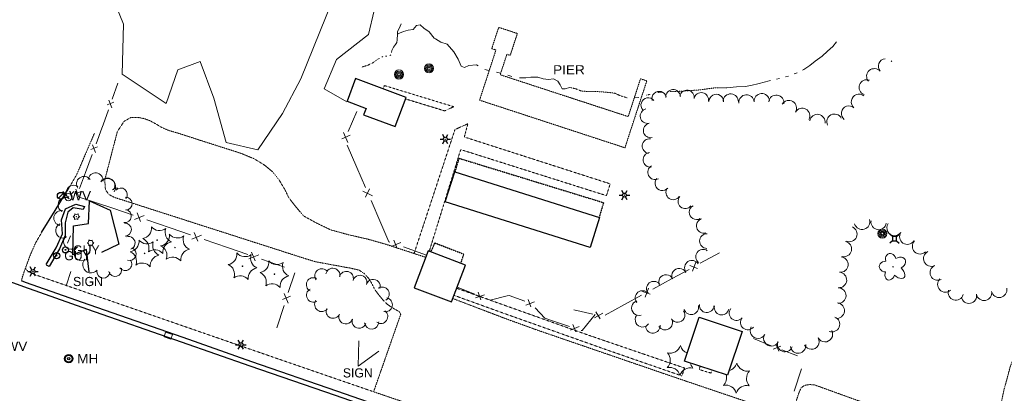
# Model space of a CAD drawing. Extents: x 386588 to 390135, y 96998 to 113606.
# Tile 24 of 92: x 388141 to 388659, y 98953 to 99149. Entities that reach past the tile are written whole.
import ezdxf
from ezdxf.enums import TextEntityAlignment as Align

# ---------------------------------------------------------------- set-up
doc = ezdxf.new("R2010")
doc.units = 0
doc.header["$MEASUREMENT"] = 0
for name, pattern in [('Wisdot3', [0.1875, 0.125, -0.0625]), ('Wisdot5', [0.1, 0.05, -0.05]), ('Wisdot6', [0.375, 0.125, -0.0625, 0.03125, -0.0625, 0.03125, -0.0625])]:
    doc.linetypes.add(name, pattern=pattern)
for name, color, linetype, lineweight in [('E_BLD', 241, 'Continuous', 25), ('E_DRN', 40, 'Continuous', 15), ('E_DTM_BreakLines', 30, 'Continuous', 25), ('E_DWY', 2, 'Wisdot3', 15), ('E_LAND_BrushLine', 3, 'Ebrul', 15), ('E_LAND_TreeLine', 3, 'Etrel', 15), ('E_LAND_Vegetation', 3, 'Continuous', 15), ('E_LTG', 21, 'Continuous', 25), ('E_MISCPROP', 30, 'Continuous', 15), ('E_MISCPROP_HvyDash', 241, 'Wisdot3', 25), ('E_MISCPROP_Railing', 30, 'Continuous', 15), ('E_PATH_Sidewalk', 2, 'Wisdot5', 15), ('E_RDWY', 21, 'Continuous', 25), ('E_RDWY_AsphConc', 200, 'Continuous', 25), ('E_SGN', 21, 'Continuous', 15), ('E_STRUCT_Pier', 7, 'Wisdot3', 25), ('E_UTL_AG_Bold', 30, 'Continuous', 25), ('E_UTL_E', 1, 'Continuous', 15), ('E_UTL_EGuyWire', 200, 'Continuous', 25), ('E_UTL_SAN', 3, 'Continuous', 25), ('E_UTL_W', 5, 'Continuous', 25), ('E_UTL_WHydrant', 4, 'Continuous', 15), ('E_WAL', 40, 'Continuous', 25), ('E_WTR', 4, 'Wisdot6', 15), ('E_WTR_Dock_Pier', 4, 'Wisdot3', 15), ('E_WTR_Elevations', 4, 'Continuous', 15)]:
    doc.layers.add(name, color=color, linetype=linetype, lineweight=lineweight)
doc.styles.add('Style-dot_font5', font='dot_font5.shx')
doc.linetypes.add('Ebrul', pattern='A,0,[78,dgnlstyle-ewdotudls.shx,S=0.000246,R=0,X=0,Y=0],-0.030745,[79,dgnlstyle-ewdotudls.shx,S=0.000252,R=0,X=0,Y=0],-0.031925,[80,dgnlstyle-ewdotudls.shx,S=0.000327,R=0,X=0,Y=0],-0.039375', length=0.102045)
doc.linetypes.add('Etrel', pattern='A,0,[14,dgnlstyle-ewdotudls.shx,S=0.000293,R=0,X=0,Y=0],-0.036575', length=0.036575)

# ---------------------------------------------------------------- blocks, each defined once
blk = doc.blocks.new('LPOL')
at = {"layer": 'E_LTG'}
for p, q in [((-4, 0), (-1.5, 0)), ((-0.75, 1.3), (-2, 3.46)), ((0.75, 1.3), (2, 3.46)), ((1.5, 0), (4, 0)), ((-2, -3.46), (-0.75, -1.3)), ((2, -3.46), (0.75, -1.3))]:
    blk.add_line(p, q, dxfattribs=at)
for radius in [1.5, 1.5, 1.5, 0.125]:
    blk.add_circle((0, 0), radius, dxfattribs=at)
blk = doc.blocks.new('PED')
at = {"layer": 'E_UTL_AG_Bold'}
for p, q in [((-2.5, 2.5), (-5.3, 5.3)), ((2.5, 2.5), (5.3, 5.3)), ((-2.5, -2.5), (-5.3, -5.3)), ((2.5, -2.5), (5.3, -5.3))]:
    blk.add_line(p, q, dxfattribs=at)
at = {"layer": 'E_UTL_AG_Bold', "flags": 128}
blk.add_lwpolyline([(-2.5, -2.5), (2.5, -2.5), (2.5, 2.5), (-2.5, 2.5)], close=True, dxfattribs=at)
blk = doc.blocks.new('PIER')
at = {"layer": 'E_STRUCT_Pier', "style": 'Style-dot_font5', "width": 1.111111}
blk.add_text('PIER', height=10.8, dxfattribs=at).set_placement((-16.8, -5.4))
blk = doc.blocks.new('CTRE')
at = {"layer": 'E_LAND_Vegetation'}
blk.add_circle((0, 0), 0.223, dxfattribs=at)
for centre, start, end in [((-11.97, 8.96), 280.2067, 5.97162), ((1.81, 14.92), 220.21132, 305.97623), ((13.83, 5.89), 160.21133, 245.97624), ((-13.83, -5.9), 340.21132, 65.97623), ((-1.81, -14.93), 40.21133, 125.97624)]:
    blk.add_arc(centre, 7.87, start, end, dxfattribs=at)
at = {"layer": 'E_LAND_Vegetation', "extrusion": (0, 0, -1)}
blk.add_arc((-12.03, -9.04), 7.87, 354.07279, 79.74889, dxfattribs=at)
blk = doc.blocks.new('POLE')
at = {"layer": 'E_MISCPROP'}
for radius in [4.46, 3.35, 2.23, 1.12]:
    blk.add_circle((0, 0), radius, dxfattribs=at)
blk = doc.blocks.new('SIGN')
at = {"layer": 'E_SGN', "lineweight": 13, "style": 'Style-dot_font5'}
blk.add_text('SIGN', height=12, dxfattribs=at).set_placement((0, 0), align=Align.MIDDLE_CENTER)
blk = doc.blocks.new('DTRE')
at = {"layer": 'E_LAND_Vegetation'}
blk.add_circle((-0.18, 0), 0.183, dxfattribs=at)
for centre, major_axis, ratio in [((-1.87, 5.32), (1.36, -4.98), 0.782863), ((4.06, 2.74), (-5.27, -2.93), 0.691916), ((-5.87, 0.15), (4.93, -0.12), 0.832022), ((-2.49, -5.24), (1.8, 4.86), 0.716896), ((3.54, -3.71), (-5.01, 4.58), 0.560249)]:
    blk.add_ellipse(centre, major_axis=major_axis, ratio=ratio, start_param=1.570796, end_param=4.712389, dxfattribs=at)
blk = doc.blocks.new('INLET')
at = {"layer": 'E_DRN', "flags": 128}
blk.add_lwpolyline([(-7.5, 10), (7.5, 10), (7.5, 0), (-7.5, 0)], close=True, dxfattribs=at)
blk = doc.blocks.new('WV')
at = {"layer": 'E_UTL_W'}
blk.add_line((-2.8, -2.8), (2.8, 2.8), dxfattribs=at)
blk.add_circle((0, 0), 4, dxfattribs=at)
at = {"layer": 'E_UTL_W', "style": 'Style-dot_font5', "width": 1.111111}
blk.add_text('WV', height=10.8, dxfattribs=at).set_placement((10, 0), align=Align.MIDDLE_LEFT)
blk = doc.blocks.new('HYD')
at = {"layer": 'E_UTL_WHydrant'}
for p, q in [((-3.8, 3.8), (-8.3, 8.3)), ((3.8, 3.8), (8.3, 8.3))]:
    blk.add_line(p, q, dxfattribs=at)
for radius in [5.48, 0.42]:
    blk.add_circle((0, 0), radius, dxfattribs=at)
blk = doc.blocks.new('GUY')
at = {"layer": 'E_UTL_EGuyWire'}
for radius in [4, 0.5]:
    blk.add_circle((0, 0), radius, dxfattribs=at)
at = {"layer": 'E_UTL_EGuyWire', "style": 'Style-dot_font5'}
blk.add_text('GUY', height=12, dxfattribs=at).set_placement((10, 0), align=Align.MIDDLE_LEFT)
blk = doc.blocks.new('SAMH')
at = {"layer": 'E_UTL_SAN'}
for radius in [5, 4, 1.5]:
    blk.add_circle((0, 0), radius, dxfattribs=at)
at = {"layer": 'E_UTL_SAN', "style": 'Style-dot_font5', "width": 1.111111}
blk.add_text('MH', height=10.8, dxfattribs=at).set_placement((10, 0), align=Align.MIDDLE_LEFT)

msp = doc.modelspace()

# ---------------------------------------------------------------- linework, layer by layer
at = {"layer": 'E_BLD'}
for p, q in [((388317.88, 99118.39), (388313.39, 99106.41)), ((388344.48, 99108.42), (388317.88, 99118.39)), ((388338.74, 99093.1), (388344.48, 99108.42)), ((388344.48, 99108.42), (388344.48, 99108.42)), ((388313.39, 99106.41), (388313.39, 99106.41)), ((388313.39, 99106.41), (388323.38, 99102.67)), ((388323.38, 99102.67), (388322.12, 99099.33)), ((388322.12, 99099.33), (388338.74, 99093.1)), ((388323.38, 99102.67), (388323.38, 99102.67)), ((388338.74, 99093.1), (388338.74, 99093.1)), ((388365.01, 99053.68), (388369.98, 99069.43)), ((388369.98, 99069.43), (388446.01, 99045.47)), ((388369.98, 99069.43), (388369.98, 99069.43)), ((388441.05, 99029.72), (388365.01, 99053.68)), ((388446.01, 99045.47), (388441.05, 99029.72)), ((388446.01, 99045.47), (388446.01, 99045.47)), ((388355.95, 99027.89), (388348.63, 99008.57)), ((388375.65, 99020.42), (388355.95, 99027.89)), ((388441.05, 99029.72), (388441.05, 99029.72)), ((388368.33, 99001.11), (388375.65, 99020.42)), ((388375.65, 99020.42), (388375.65, 99020.42)), ((388348.63, 99008.57), (388368.33, 99001.11)), ((388348.63, 99008.57), (388348.63, 99008.57)), ((388368.33, 99001.11), (388368.33, 99001.11)), ((388490.74, 98970.13), (388498.29, 98993.12)), ((388498.29, 98993.12), (388498.29, 98993.12)), ((388498.29, 98993.12), (388520.87, 98985.7)), ((388520.87, 98985.7), (388513.32, 98962.71)), ((388520.87, 98985.7), (388520.87, 98985.7)), ((388513.32, 98962.71), (388490.74, 98970.13))]:
    msp.add_line(p, q, dxfattribs=at)
at = {"layer": 'E_DTM_BreakLines'}
msp.add_lwpolyline([(388177.89, 99016.86), (388176.54, 99028.6), (388169.32, 99025.92), (388169.62, 99041.11), (388177.5, 99042.21), (388178.05, 99054.26), (388189.01, 99049.34), (388193.53, 99031.38), (388184.32, 99027.14)], dxfattribs=at)
msp.add_lwpolyline([(388177.89, 99016.86), (388176.54, 99028.6), (388169.32, 99025.92), (388169.62, 99041.11), (388177.5, 99042.21), (388178.05, 99054.26), (388189.01, 99049.34), (388193.53, 99031.38), (388184.32, 99027.14)], dxfattribs=at)
at = {"layer": 'E_DWY', "flags": 128}
for points in [[(388354.68, 99024.54), (388333.29, 99031.53), (388324.69, 99033.96), (388314.33, 99036.35), (388304.84, 99038.94), (388297.32, 99042.53), (388290.59, 99046.24), (388286.25, 99051.35), (388282.67, 99056), (388280.81, 99059.96), (388277.7, 99065.15), (388274.29, 99069.37), (388270.36, 99072.69), (388264.59, 99076.25), (388257.71, 99079.08), (388225.56, 99089.37), (388219.17, 99091.29), (388215.79, 99092.82), (388212.84, 99094.59), (388209.97, 99096.15), (388206.83, 99097.33), (388203.29, 99097.98), (388199.94, 99097.98), (388196.22, 99095.84), (388192.7, 99090.44), (388186.12, 99065.09), (388186.44, 99060.23), (388188.06, 99057.64), (388191.08, 99056.02), (388290.27, 99024.22), (388296.74, 99022.23), (388314.95, 99018.9), (388319.76, 99017.83), (388322.66, 99015.83), (388325.18, 99012.94), (388326.5, 99010.54), (388327.92, 99007.72), (388330, 99004.87), (388332.06, 99002.38), (388334.48, 98999.92), (388337.3, 98997.99), (388340.7, 98996.09), (388341.18, 98995.47), (388341.6, 98994.62), (388327.34, 98953.99), (388368.09, 98940.1), (388370.96, 98938.61), (388371.9, 98936.48), (388372.11, 98934.31), (388371.31, 98932.43)], [(388167.44, 99061.15), (388171.44, 99068.12), (388180.73, 99089.75)], [(388142.34, 99012.12), (388142.84, 99014.26), (388144.13, 99017.97), (388146.88, 99025.5), (388149.77, 99032.11), (388152.94, 99037.5)], [(388535.91, 98910.22), (388550.91, 98953.79), (388552.04, 98956.21), (388553.79, 98957.32), (388556.22, 98957.77), (388558.87, 98957.64), (388648.99, 98925.07), (388650.48, 98924.7), (388651.48, 98924.7), (388652.49, 98925.41), (388653.41, 98926.53), (388654.14, 98928.8), (388654.65, 98934.52), (388656.02, 98943.34), (388658.63, 98955.52), (388661.9, 98967.51), (388664.98, 98975.27), (388669.49, 98985.23), (388673.86, 98992.84), (388677.51, 98997.18), (388682.35, 99001.24), (388687.22, 99003.84), (388693.88, 99006.03), (388699.79, 99007), (388708.27, 99007.31), (388714.4, 99006.82), (388722.77, 99005.08), (388729.9, 99002.67), (388737, 98998.96), (388745.65, 98993.78), (388753.42, 98987.77), (388762.7, 98979.35), (388769.03, 98972.02), (388774.61, 98964.64), (388778.66, 98957.17), (388781.66, 98950.62), (388783.68, 98942.14), (388784.22, 98935.55), (388783.31, 98926.06), (388782.11, 98915.55), (388778.52, 98901.19), (388773.28, 98885.27), (388803.32, 98873.84), (388803.72, 98873.05), (388796.9, 98854.44), (388783.82, 98819.14), (388781.88, 98813.68), (388781.27, 98813.23), (388780.69, 98813.08), (388764.35, 98819.23), (388730.96, 98830.91), (388714.91, 98837.08), (388715.99, 98841.25), (388716.03, 98844.3), (388715.59, 98847.44), (388714.12, 98852.09), (388712.3, 98855.72), (388709.62, 98858.25), (388706.41, 98859.91), (388703.13, 98860.82), (388699.79, 98861.66), (388695.72, 98861.16), (388691.14, 98859.46), (388687.41, 98857.4), (388684.35, 98854.86), (388682.06, 98851.31), (388679.73, 98845.65), (388677.88, 98839.67), (388676.51, 98834.54), (388675.55, 98828.19)], [(388535.91, 98910.22), (388534.82, 98907.64), (388534.1, 98907.07), (388532.84, 98906.71), (388531.75, 98906.73), (388531.01, 98907.16), (388530.32, 98908.39), (388530.09, 98909.75), (388530.43, 98911), (388539.8, 98940.97), (388539.68, 98942.15), (388538.95, 98943.24), (388537.96, 98943.84), (388485.03, 98961.75), (388414.07, 98986.08), (388396.95, 98992.26), (388369.01, 99002.9)]]:
    msp.add_lwpolyline(points, dxfattribs=at)
at = {"layer": 'E_LAND_BrushLine', "ltscale": 2.5}
for points, elevation in [([(388334.8, 99160.02), (388327.66, 99154.06), (388324.7, 99141.44), (388307.84, 99128.27), (388301.37, 99112.87)], 1595.58), ([(388301.37, 99112.87), (388313.3, 99106.17)], 1599.61)]:
    msp.add_lwpolyline(points, dxfattribs=dict(at, elevation=elevation))
at = {"layer": 'E_LAND_TreeLine', "ltscale": 5, "elevation": 1595.66}
msp.add_lwpolyline([(388219.45, 99234.81), (388204.77, 99220.77), (388215.62, 99190.67), (388208.57, 99174.19), (388181.04, 99183.62), (388195.93, 99146.94), (388195.26, 99120.58), (388218.31, 99105.32), (388224.47, 99122.86), (388236.17, 99127.3), (388243.39, 99107.97), (388249.87, 99084.86), (388266.5, 99080.96), (388279.42, 99100.04), (388289.03, 99118.21), (388305.81, 99159.21)], dxfattribs=at)
at = {"layer": 'E_LAND_Vegetation'}
for centre in [(388171.19, 99045.87, 1608.86), (388178.63, 99032.11, 1608.66)]:
    msp.add_circle(centre, 0.0366, dxfattribs=at)
for centre, radius, start, end in [((388596.5, 99124.77), 4.03, 96.9756, 220.5626), ((388602.84, 99129.53), 4.03, 207.84, 216.3683), ((388596.5, 99124.77), 4.03, 40.5626, 44.7439), ((388590.37, 99119.52), 4.03, 40.5626, 220.5626), ((388586.41, 99113.68), 4.03, 69.7269, 249.7269), ((388477.37, 99107.76), 3.85, 13.8891, 193.8891), ((388484.66, 99108.7), 3.85, 3.7214, 183.7214), ((388491.95, 99108.42), 3.85, 351.0354, 171.0354), ((388499.44, 99107.14), 3.85, 348.351, 168.351), ((388507.38, 99106.22), 3.85, 358.8144, 178.8144), ((388514.94, 99106.26), 4.03, 356.8183, 176.8183), ((388523.24, 99105.82), 4.03, 4.5855, 184.5855), ((388531.29, 99106.46), 4.03, 4.5855, 184.5855), ((388538.87, 99105.62), 4.03, 352.059, 172.059), ((388582.3, 99106.12), 4.03, 49.6998, 229.6998), ((388471.64, 99104.36), 3.85, 40.6013, 220.6013), ((388545.49, 99102.88), 4.03, 328.9975, 148.9975), ((388577.09, 99099.97), 4.03, 49.6998, 229.6998), ((388471.24, 99098.63), 3.85, 102.4697, 282.4697), ((388552.52, 99098.8), 4.03, 330.74, 150.74), ((388560.5, 99095.54), 4.03, 351.2633, 171.2633), ((388569.42, 99095.72), 4.03, 27.221, 207.221), ((388472.9, 99091.11), 3.85, 102.4697, 282.4697), ((388472.31, 99082.89), 3.85, 82.981, 262.981), ((388472.77, 99075.67), 3.85, 96.6311, 276.6311), ((388475.2, 99069.19), 3.85, 117.7683, 297.7683), ((388175.22, 99063.03), 3.94, 35.2483, 215.2483), ((388181.33, 99064.87), 3.94, 353.642, 173.642), ((388169.7, 99058.41), 3.94, 54.1649, 234.1649), ((388187.51, 99061.53), 4.33, 323.6628, 143.6628), ((388187.45, 99062.22), 3.94, 323.6628, 143.6628), ((388479.04, 99063.42), 3.85, 138.7174, 318.7174), ((388192.78, 99056.97), 3.94, 88.0524, 132.2721), ((388194.52, 99057.48), 3.44, 320.0171, 140.0171), ((388484.77, 99058.59), 3.85, 145.066, 325.066), ((388165.52, 99052.02), 3.94, 60.9827, 240.9827), ((388197.04, 99052.7), 3.44, 273.7135, 93.7135), ((388491.11, 99053.98), 3.85, 140.2263, 320.2263), ((388497.02, 99048.19), 3.85, 118.9743, 298.9743), ((388163.3, 99045.1), 3.94, 77.924, 257.924), ((388171.27, 99048.33, 1608.86), 1.29, 225.2113, 310.9762), ((388173.37, 99047.03, 1608.86), 1.29, 165.2113, 250.9762), ((388196.66, 99046.19), 3.44, 262.1261, 82.1261), ((388164.26, 99038.57), 3.94, 114.641, 294.641), ((388169.02, 99044.7, 1608.86), 1.29, 345.2113, 70.9762), ((388171.11, 99043.4, 1608.86), 1.29, 45.2113, 130.9762), ((388173.28, 99044.56, 1608.86), 1.29, 105.2018, 190.9838), ((388196.65, 99039.05), 3.44, 272.4754, 92.4754), ((388500.76, 99041.05), 3.85, 106.532, 286.532), ((388583.94, 99043.19), 4.05, 196.417, 16.417), ((388592.68, 99043.07), 4.05, 171.4301, 351.4301), ((388601.03, 99039.92), 4.05, 145.456, 325.456), ((388502.47, 99033.05), 3.85, 88.7455, 268.7455), ((388577.29, 99036.74), 4.05, 247.1259, 67.1259), ((388607.69, 99035.37), 4.05, 146.1901, 326.1901), ((388168.44, 99032.72), 3.94, 133.0076, 313.0076), ((388176.46, 99030.95, 1608.66), 1.29, 345.2113, 70.9762), ((388178.55, 99029.64, 1608.66), 1.29, 45.2113, 130.9762), ((388178.71, 99034.57, 1608.66), 1.29, 225.2113, 310.9762), ((388180.73, 99030.8, 1608.66), 1.29, 105.2018, 190.9838), ((388180.81, 99033.27, 1608.66), 1.29, 165.2113, 250.9762), ((388198.59, 99032.02), 3.44, 289.2487, 109.2487), ((388574.38, 99028.86), 4.05, 257.0662, 77.0662), ((388614.41, 99030.27), 4.05, 135.0421, 315.0421), ((388173.91, 99026.63), 3.94, 122.3303, 302.3303), ((388199.16, 99026.34), 3.44, 251.0064, 71.0064), ((388500.41, 99024.87), 3.85, 54.5202, 234.5202), ((388620.27, 99023.84), 4.05, 115.1585, 295.1585), ((388178.89, 99020.67), 4.33, 137.7214, 317.7214), ((388196.89, 99021.05), 3.44, 216.2925, 36.2925), ((388494.6, 99019.04), 3.85, 33.0264, 213.0264), ((388572.53, 99020.71), 4.05, 265.0088, 85.0088), ((388185.38, 99017.07), 3.44, 175.6203, 355.6203), ((388191.58, 99017.9), 3.44, 194.5123, 14.5123), ((388300.12, 99014.87), 3.7, 36.4556, 216.4556), ((388305.92, 99015.14), 3.7, 347.6291, 167.6291), ((388313.02, 99013.47), 3.7, 344.0719, 164.0719), ((388480.94, 99011.55), 3.85, 25.9241, 205.9241), ((388487.86, 99014.91), 3.85, 25.9241, 205.9241), ((388571.82, 99012.64), 4.05, 265.0088, 85.0088), ((388623.71, 99016.51), 4.05, 115.1585, 295.1585), ((388295.72, 99010.16), 3.7, 62.456, 242.456), ((388320.11, 99011.44), 3.7, 342.681, 162.681), ((388327.17, 99009.23), 3.7, 342.681, 162.681), ((388474.58, 99008.1), 3.85, 39.5624, 219.5624), ((388627.68, 99010.29), 4.05, 133.981, 313.981), ((388295.79, 99004.66), 3.7, 118.5039, 298.5039), ((388331.84, 99005.24), 3.7, 302.9616, 122.9616), ((388468.64, 99003.2), 3.85, 39.5624, 219.5624), ((388571.46, 99004.44), 4.05, 268.4911, 88.4911), ((388633.19, 99006.11), 4.05, 163.3375, 343.3375), ((388640.08, 99004.4), 4.05, 190.8129, 10.8129), ((388648.03, 99005.92), 4.05, 190.8129, 10.8129), ((388655.96, 99007.47), 4.05, 191.4039, 11.4039), ((388300.05, 98999.77), 3.7, 143.4833, 323.4833), ((388333.53, 98999.65), 3.7, 257.3337, 77.3337), ((388466.74, 98997.93), 3.85, 106.6356, 286.6356), ((388502.32, 98999.41), 3.85, 174.6775, 354.6775), ((388570.63, 98996.55), 4.05, 263.6292, 83.6292), ((388306.08, 98996.23), 3.7, 155.6986, 335.6986), ((388312.71, 98993.33), 3.7, 161.5033, 341.5033), ((388331.1, 98993.49), 3.7, 235.561, 55.561), ((388487.02, 98994.27), 3.85, 213.7342, 33.7342), ((388494.21, 98998.31), 3.85, 193.3868, 13.3868), ((388510.16, 98998.16), 3.85, 166.423, 346.423), ((388517.98, 98995.24), 3.85, 140.4549, 320.4549), ((388319.73, 98990.97), 3.7, 161.5033, 341.5033), ((388326.32, 98990.46), 3.7, 183.7207, 3.7207), ((388468.63, 98991.8), 3.85, 145.4273, 325.4273), ((388480.53, 98990.28), 3.85, 211.102, 31.102), ((388523.92, 98990.35), 3.85, 140.4549, 320.4549), ((388568.14, 98989.44), 4.05, 247.766, 67.766), ((388474.03, 98988.65), 3.85, 185.0543, 5.0543), ((388529.27, 98986.03), 4.05, 150.1659, 330.1659), ((388564.44, 98984.2), 4.05, 208.7077, 28.7077), ((388536.29, 98981.99), 4.05, 150.1659, 330.1659), ((388543.48, 98979.01), 4.05, 159.2435, 339.2435), ((388557.34, 98980.32), 4.05, 208.7077, 28.7077), ((388477.46, 98970.61), 5.72, 316.1315, 41.8964), ((388483.09, 98979.99), 5.72, 256.1315, 341.8964), ((388494.03, 98979.8), 5.72, 196.1315, 250.6747), ((388550.32, 98978.25), 4.05, 188.3795, 8.3795), ((388499.34, 98970.24), 5.72, 190.9294, 221.8964), ((388512.7, 98970.7), 5.72, 284.3696, 341.8964), ((388523.64, 98970.51), 5.72, 196.1315, 281.8964), ((388482.77, 98961.04), 5.72, 16.1315, 101.8964), ((388493.71, 98960.86), 5.72, 76.1315, 161.8964), ((388528.94, 98960.94), 5.72, 136.1315, 221.8964), ((388507.06, 98961.32), 5.72, 316.1315, 16.722), ((388512.37, 98951.75), 5.72, 16.1315, 101.8964), ((388523.31, 98951.56), 5.72, 76.1315, 161.8964)]:
    msp.add_arc(centre, radius, start, end, dxfattribs=at)
at = {"layer": 'E_LAND_Vegetation', "extrusion": (0, 0, -1)}
for centre in [(-388169.1, 99047.17, -1608.86), (-388176.54, 99033.41, -1608.66)]:
    msp.add_arc(centre, 1.29, 168.9999, 254.812, dxfattribs=at)
at = {"layer": 'E_MISCPROP_HvyDash', "flags": 128}
for points in [[(388370.19, 99069.37), (388372.3, 99076.5), (388448.13, 99053.24), (388445.83, 99045.53)], [(388357.43, 99027.33), (388359.52, 99032.1), (388374.7, 99026.24), (388373.05, 99021.41)]]:
    msp.add_lwpolyline(points, dxfattribs=at)
at = {"layer": 'E_MISCPROP_Railing'}
for p, q in [((388190.86, 99105.92), (388187.36, 99104.5)), ((388188.17, 99107.02), (388189.81, 99102.93)), ((388315.02, 99088.63), (388310.59, 99086.75)), ((388311.59, 99089.98), (388313.74, 99084.8)), ((388182.38, 99082.45), (388178.85, 99081.09)), ((388179.72, 99083.6), (388181.27, 99079.47)), ((388173.66, 99059.08), (388170.13, 99057.73)), ((388171, 99060.24), (388172.55, 99056.11)), ((388321.71, 99059.21), (388326.77, 99056.79)), ((388325.17, 99060.5), (388323.12, 99056.14)), ((388201.69, 99044.37), (388206.9, 99046.5)), ((388203.07, 99047.81), (388204.92, 99043.35)), ((388231.78, 99034.07), (388237, 99036.19)), ((388233.16, 99037.5), (388235.01, 99033.04)), ((388336.52, 99030.19), (388341.73, 99032.26)), ((388337.92, 99033.6), (388339.72, 99029.14)), ((388261.88, 99023.76), (388267.09, 99025.89)), ((388263.26, 99027.2), (388265.11, 99022.74)), ((388494.95, 99017.2), (388496.7, 99021.92)), ((388493.52, 99020.19), (388497.58, 99018.71)), ((388280.33, 99005.5), (388282.43, 99000.55)), ((388380.94, 99003.23), (388385.55, 99004.89)), ((388382.27, 99006.17), (388383.72, 99002.22)), ((388468.52, 99006.61), (388472.58, 99005.12)), ((388469.95, 99003.62), (388471.7, 99008.34)), ((388283.63, 99004.22), (388279.4, 99002.4)), ((388407.23, 98999.48), (388411.82, 99001.19)), ((388408.52, 99002.44), (388410.01, 98998.5)), ((388443.31, 98992.76), (388447.7, 98995.22)), ((388444.16, 98995.96), (388446.29, 98992.2)), ((388431.98, 98989.3), (388433.61, 98985.43)), ((388430.79, 98986.3), (388435.32, 98988.18)), ((388541.34, 98977.85), (388537.19, 98976.38)), ((388540.14, 98975.21), (388538.85, 98978.77))]:
    msp.add_line(p, q, dxfattribs=at)
at = {"layer": 'E_MISCPROP_Railing', "flags": 128}
for points in [[(388192.93, 99115.9), (388189.99, 99107.49)], [(388188.04, 99101.93), (388185.31, 99094.12), (388184.66, 99092.38)], [(388318.45, 99100.97), (388313.94, 99090.58)], [(388184.66, 99092.38), (388181.54, 99084.03)], [(388313.4, 99083.42), (388318.51, 99071.6)], [(388179.48, 99078.51), (388175.94, 99069.02)], [(388175.94, 99069.02), (388172.82, 99060.67)], [(388318.51, 99071.6), (388323, 99061.21)], [(388172.7, 99056.09), (388182.34, 99052.96)], [(388182.34, 99052.96), (388190.32, 99050.36)], [(388325.98, 99054.33), (388331.09, 99042.52)], [(388190.32, 99050.36), (388201.08, 99046.68)], [(388208.19, 99044.25), (388220.42, 99040.06)], [(388331.09, 99042.52), (388335.34, 99032.7), (388335.93, 99032.49)], [(388220.42, 99040.06), (388231.17, 99036.38)], [(388238.28, 99033.94), (388250.51, 99029.75)], [(388250.51, 99029.75), (388261.27, 99026.07)], [(388342.99, 99030.01), (388355.14, 99025.74)], [(388498.97, 99021.41), (388509.12, 99026.93)], [(388268.38, 99023.64), (388280.61, 99019.45)], [(388285.9, 99016.43), (388282.53, 99006.11)], [(388484.12, 99013.34), (388493.06, 99018.2)], [(388473.96, 99007.82), (388484.12, 99013.34)], [(388371.26, 99008.84), (388380.49, 99005.26)], [(388386.59, 99002.89), (388388.55, 99002.13), (388397.45, 99004.3)], [(388397.45, 99004.3), (388398.62, 99004.58), (388406.76, 99001.51)], [(388448.96, 98994.24), (388459.12, 98999.76)], [(388459.12, 98999.76), (388468.06, 99004.61)], [(388280.3, 98999.29), (388276.46, 98987.56)], [(388412.16, 98998.11), (388417.25, 98992.68), (388420.86, 98991.46)], [(388432.6, 98996.99), (388442.52, 98994.76)], [(388436.46, 98986.22), (388436.86, 98986.09), (388443.7, 98994.49)], [(388420.86, 98991.46), (388430.25, 98988.31)], [(388536.26, 98978.18), (388526.85, 98981.89)], [(388550.01, 98972.76), (388541.74, 98976.02)], [(388548.33, 98954.29), (388552.2, 98965.94)]]:
    msp.add_lwpolyline(points, dxfattribs=at)
at = {"layer": 'E_PATH_Sidewalk', "flags": 128}
for points in [[(388344.18, 99107.62), (388364.69, 99101.37), (388369.43, 99103.57), (388333, 99114.68), (388332.32, 99112.98)], [(388348.61, 99026.52), (388370.08, 99091.58), (388376.88, 99094.65), (388375, 99087.68), (388451.65, 99063.08), (388449.64, 99056.9), (388373.1, 99081.07), (388356.57, 99027.66)], [(388144.44, 99018.82), (388145.63, 99017.28), (388147.45, 99016.14), (388179.23, 99005.14)], [(388327.34, 98953.99), (388271.03, 98973.37), (388179.23, 99005.14)], [(388371.05, 99008.28), (388440.12, 98983.72), (388490.65, 98966.45), (388489.31, 98962.29), (388447.94, 98976.65), (388397.9, 98994.38), (388369.64, 99004.57)], [(388498.91, 98967.44), (388498.35, 98965.64), (388504.59, 98963.79), (388505.11, 98965.41)]]:
    msp.add_lwpolyline(points, dxfattribs=at)
at = {"layer": 'E_RDWY', "flags": 128}
for points in [[(388177.25, 98997.1), (388143.6, 99008.98), (388134.58, 99012.33), (388124.35, 99017.01), (388089.72, 99033.08), (388050.32, 99051.11), (388013.93, 99067.99), (387976.52, 99085.15), (387955.6, 99094.87), (387947.09, 99098.29), (387935.44, 99102.4), (387900.97, 99113.85), (387883.04, 99120.21), (387872.51, 99123.99)], [(388177.85, 98999.54), (388144.45, 99011.33), (388142.34, 99012.12)], [(388536.46, 98872.83), (388494.77, 98887.21), (388468.01, 98896.33), (388429.62, 98909.64), (388403.38, 98918.71), (388353.1, 98936.06), (388307.27, 98952.02), (388262.57, 98967.41), (388226.51, 98980.06), (388177.25, 98997.1)], [(388371.14, 98932.48), (388353.92, 98938.43), (388308.09, 98954.38), (388263.39, 98969.77), (388227.34, 98982.42), (388177.85, 98999.54)]]:
    msp.add_lwpolyline(points, dxfattribs=at)
at = {"layer": 'E_RDWY_AsphConc'}
msp.add_lwpolyline([(388152.94, 99037.5), (388160.01, 99049.16), (388167.44, 99061.15)], dxfattribs=at)
at = {"layer": 'E_SGN'}
for p, q in [((388319.66, 98980.72), (388319.29, 98967.36)), ((388319.29, 98967.36), (388330.07, 98975.35))]:
    msp.add_line(p, q, dxfattribs=at)
msp.add_lwpolyline([(388168.28, 99017.07), (388165.95, 99010.14)], dxfattribs=at)
at = {"layer": 'E_UTL_E'}
msp.add_lwpolyline([(388168.06, 99035.8), (388166.47, 99031.99), (388166.47, 99031.99)], dxfattribs=at)
msp.add_lwpolyline([(388168.06, 99035.8), (388166.47, 99031.99), (388166.47, 99031.99)], dxfattribs=at)
at = {"layer": 'E_WAL'}
msp.add_lwpolyline([(388155.37, 99020.7), (388160.67, 99029.58), (388163.83, 99036.92), (388163.34, 99044.14), (388165.51, 99049.97), (388170.94, 99052.48), (388175.55, 99051.22), (388174.84, 99049.61), (388169.58, 99050.56), (388166.73, 99048.24), (388165.3, 99042.71), (388165.28, 99035.91), (388162.33, 99028.93), (388156.85, 99019.77), (388155.51, 99020.38)], dxfattribs=at)
msp.add_lwpolyline([(388155.37, 99020.7), (388160.67, 99029.58), (388163.83, 99036.92), (388163.34, 99044.14), (388165.51, 99049.97), (388170.94, 99052.48), (388175.55, 99051.22), (388174.84, 99049.61), (388169.58, 99050.56), (388166.73, 99048.24), (388165.3, 99042.71), (388165.28, 99035.91), (388162.33, 99028.93), (388156.85, 99019.77), (388155.51, 99020.38)], dxfattribs=at)
at = {"layer": 'E_WTR', "flags": 128}
for points in [[(388330.28, 99128.98), (388330.18, 99128.93), (388326.91, 99126.6), (388324.51, 99125.43), (388321.08, 99124.33)], [(388336.32, 99130.76), (388335.8, 99130.26)], [(388460.49, 99108.27), (388460.34, 99108.28), (388457.24, 99109.21), (388454.07, 99110.62), (388450.82, 99111.07), (388447.49, 99111.33), (388444.68, 99111.52), (388441.88, 99111.62), (388439.24, 99111.55), (388436.28, 99111.83), (388433.65, 99112.94), (388431.18, 99113.5)], [(388512.92, 99113.52), (388506.08, 99113.39), (388498.95, 99112.4), (388491.88, 99111.89), (388486.45, 99111.54), (388482.92, 99111.64)], [(388472.68, 99110.12), (388470.67, 99109.58)]]:
    msp.add_lwpolyline(points, dxfattribs=at)
at = {"layer": 'E_WTR_Dock_Pier', "flags": 128}
msp.add_lwpolyline([(388383, 99107), (388459.38, 99082.02), (388470.85, 99117.11), (388467.55, 99118.2), (388461.07, 99098.37), (388393.85, 99120.35), (388397.35, 99131.07), (388399.1, 99130.5), (388402.86, 99141.98), (388393.04, 99145.2), (388389.39, 99134.04), (388391.6, 99133.31)], close=True, dxfattribs=at)
at = {"layer": 'E_WTR_Elevations', "flags": 128}
for points in [[(388359.8, 99139.17), (388359.18, 99139.54), (388356.5, 99142.87), (388353.72, 99144.82), (388351.76, 99146.59), (388349.94, 99146.18), (388348.13, 99144.12), (388345.45, 99143.81), (388343.13, 99143.09), (388341.01, 99142.15), (388339.91, 99141.65), (388339.83, 99142.87), (388341.38, 99145.91), (388341.77, 99147.01)], [(388339.91, 99141.65), (388339.75, 99138.66), (388339.48, 99137.25), (388338.89, 99136.2), (388337.75, 99134.74), (388336.84, 99133), (388336.78, 99132.02)], [(388382.21, 99124.97), (388381.35, 99125.54), (388377.31, 99125.14), (388375.1, 99124.09), (388373.3, 99124.78), (388371.69, 99128.51), (388369.45, 99132.39), (388365.97, 99136.33), (388362.58, 99137.49), (388359.8, 99139.17)], [(388552.71, 99122.78), (388553.38, 99123.14), (388556.45, 99125.24), (388559.38, 99127.46), (388563.06, 99130.13), (388565.73, 99132.69), (388568.6, 99135.22), (388570.51, 99137.62)], [(388332.23, 99129.91), (388331.58, 99129.6)], [(388334.38, 99130.07), (388333.66, 99130.03)], [(388387.87, 99122.59), (388385.85, 99123.06)], [(388393.93, 99121.14), (388391.91, 99121.63)], [(388399.93, 99119.49), (388397.94, 99120.07)], [(388431.18, 99113.5), (388430.24, 99113.71), (388427.97, 99112.99), (388426.36, 99112.98), (388425.28, 99115.04), (388424.16, 99116.91), (388421.81, 99118.13), (388419.17, 99117.87), (388416.4, 99118.21), (388413.7, 99119.03), (388410, 99119.07), (388407.27, 99118.75), (388404.58, 99118.67), (388404.01, 99118.75)], [(388543.76, 99119.17), (388545.31, 99119.6)], [(388548.33, 99120.73), (388549.84, 99121.3)], [(388512.92, 99113.52), (388517.91, 99114.04), (388522.56, 99114.14), (388525.48, 99114.66), (388529.88, 99115.67), (388535.21, 99117.11), (388535.92, 99117.26)], [(388539.07, 99117.97), (388540.64, 99118.32)], [(388466.71, 99108.42), (388464.64, 99108.19)], [(388478.8, 99111.26), (388477.02, 99111.02), (388476.74, 99110.97)]]:
    msp.add_lwpolyline(points, dxfattribs=at)

# ---------------------------------------------------------------- block references
at = {"layer": 'E_DRN', "xscale": 0.25, "yscale": 0.25, "zscale": 0.25, "rotation": 161.5390498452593}
msp.add_blockref('INLET', (388219.88, 98984.6, 1606.88), dxfattribs=at)
at = {"layer": 'E_LAND_Vegetation'}
for name, p, xscale, yscale, zscale in [('CTRE', (388213.59, 99033.56), 0.7108526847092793, 0.7108526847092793, 0.7108526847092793), ('CTRE', (388223.02, 99029.66), 0.7108526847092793, 0.7108526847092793, 0.7108526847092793), ('CTRE', (388207.05, 99026.58), 0.7108526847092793, 0.7108526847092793, 0.7108526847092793), ('CTRE', (388258.49, 99019.87), 0.7108526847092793, 0.7108526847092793, 0.7108526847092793), ('DTRE', (388600.28, 99019.56), 0.6769248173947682, 0.6769248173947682, 0.6769248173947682), ('CTRE', (388275.22, 99015.71), 0.7108526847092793, 0.7108526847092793, 0.7108526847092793)]:
    msp.add_blockref(name, p, dxfattribs=dict(at, xscale=xscale, yscale=yscale, zscale=zscale))
at = {"layer": 'E_LTG', "xscale": 0.692840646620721, "yscale": 0.692840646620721, "zscale": 0.692840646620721}
for p in [(388365.01, 99086.51), (388459.12, 99057.16), (388148.4, 99017.07, 1607.98), (388257.61, 98978.69, 1607.61)]:
    msp.add_blockref('LPOL', p, dxfattribs=at)
at = {"layer": 'E_MISCPROP', "xscale": 0.5377037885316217, "yscale": 0.5377037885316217, "zscale": 0.5377037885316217}
for p in [(388356.49, 99123.66), (388340.67, 99120.45), (388594.57, 99036.97)]:
    msp.add_blockref('POLE', p, dxfattribs=at)
at = {"layer": 'E_SGN', "xscale": 0.3999999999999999, "yscale": 0.3999999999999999, "zscale": 0.3999999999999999}
for p in [(388177.31, 99011.85), (388319.04, 98963.9)]:
    msp.add_blockref('SIGN', p, dxfattribs=at)
at = {"layer": 'E_STRUCT_Pier', "xscale": 0.4444444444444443, "yscale": 0.4444444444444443, "zscale": 0.4444444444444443}
msp.add_blockref('PIER', (388429.11, 99122.96), dxfattribs=at)
at = {"layer": 'E_UTL_AG_Bold', "xscale": 0.4503659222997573, "yscale": 0.4503659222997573, "zscale": 0.4503659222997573}
msp.add_blockref('PED', (388600.99, 99034.33), dxfattribs=at)
at = {"layer": 'E_UTL_EGuyWire', "xscale": 0.3999999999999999, "yscale": 0.3999999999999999, "zscale": 0.3999999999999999}
for p in [(388165.49, 99028.42, 1601.04), (388160.84, 99025.4, 1608.71)]:
    msp.add_blockref('GUY', p, dxfattribs=at)
at = {"layer": 'E_UTL_SAN', "xscale": 0.4444444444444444, "yscale": 0.4444444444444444, "zscale": 0.4444444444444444}
msp.add_blockref('SAMH', (388167.17, 98971.36, 1607.85), dxfattribs=at)
at = {"layer": 'E_UTL_W', "xscale": 0.4444444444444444, "yscale": 0.4444444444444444, "zscale": 0.4444444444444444}
for p in [(388162.98, 99056.85, 1609.34), (388129.49, 98977.86, 1607.85)]:
    msp.add_blockref('WV', p, dxfattribs=at)
at = {"layer": 'E_UTL_WHydrant', "xscale": 0.3477624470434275, "yscale": 0.3477624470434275, "zscale": 0.3477624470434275}
msp.add_blockref('HYD', (388167.01, 99056.16, 1608.99), dxfattribs=at)

doc.saveas('drawing.dxf')
